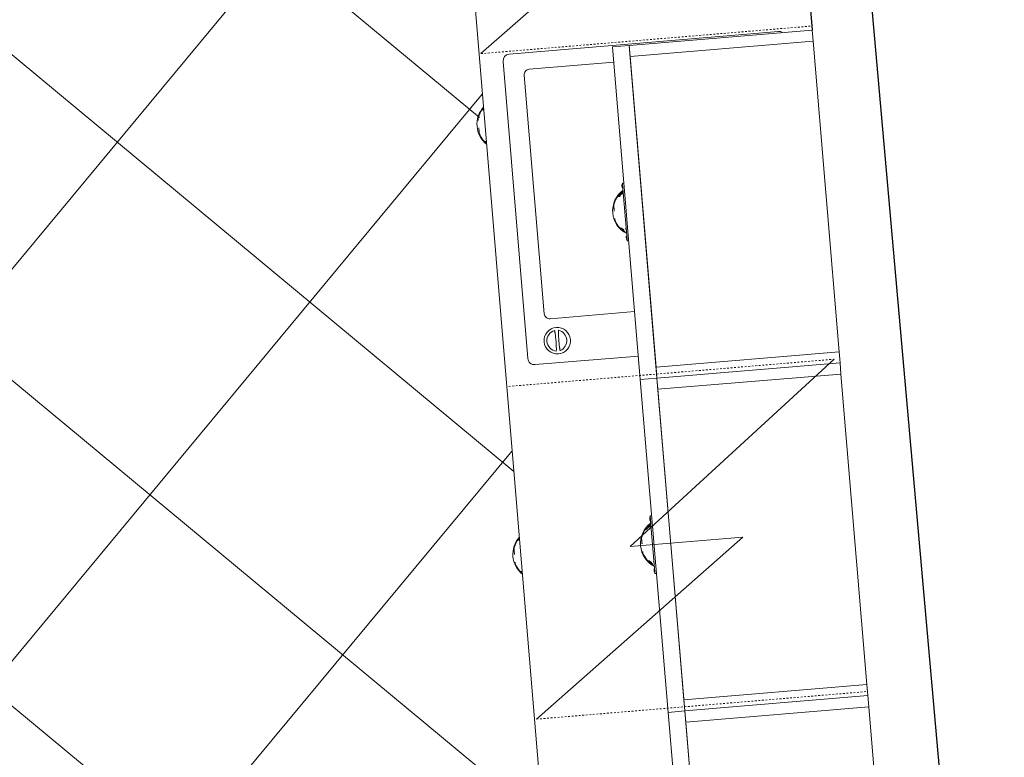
# Model space of a CAD drawing. Header units: millimetres. Extents: x 853417 to 929373, y -433185 to -369260.
# Tile 103 of 228: x 914342 to 916111, y -409932 to -408606. Entities that reach past the tile are written whole.
import ezdxf

# ---------------------------------------------------------------- set-up
doc = ezdxf.new("R2010")
doc.units = ezdxf.units.MM
doc.linetypes.add('Dash', pattern=[6.35, 3.175, -3.175])
for name, color, linetype, lineweight in [('I-FURN-PNLS', 7, 'Continuous', 9), ('I-FURN-PNLS-HDLN', 7, 'Dash', 9), ('KOKO-FLOR-PATT', 7, 'Continuous', 9), ('KOKO-WALL', 7, 'Continuous', 9), ('KOKO_WALL', 7, 'Continuous', 9), ('P-SANR-FIXT', 7, 'Continuous', 9)]:
    doc.layers.add(name, color=color, linetype=linetype, lineweight=lineweight)

# ---------------------------------------------------------------- blocks, each defined once
blk = doc.blocks.new('Ol_olev sisesein 14 - SS-01-2509151-1 korrus_SA_kunstihanke plaan')
at = {"layer": 'KOKO-WALL', "lineweight": 25}
for p, q in [((440086.2, 902619.1), (431880, 902152.4)), ((436831.1, 902326.2), (437439.1, 902357.7))]:
    blk.add_line(p, q, dxfattribs=at)
blk = doc.blocks.new('PRM_kohtu_KÖÖK - PRM_kohtu_KÖÖK-4657073-1 korrus_SA_kunstihanke plaan')
at = {"layer": 'I-FURN-PNLS'}
for p, q in [((27.5, 0), (7.5, 0)), ((7.5, 0), (7.5, -330)), ((587.5, 0), (27.5, 0)), ((27.5, 0), (27.5, -330)), ((27.5, -330), (27.5, 0)), ((587.5, -330), (587.5, 0)), ((607.5, 0), (587.5, 0)), ((587.5, 0), (587.5, -330)), ((627.5, 0), (607.5, 0)), ((607.5, 0), (607.5, -330)), ((607.5, -330), (607.5, 0)), ((1187.5, 0), (627.5, 0)), ((627.5, 0), (627.5, -330)), ((627.5, -330), (627.5, 0)), ((1207.5, 0), (1187.5, 0)), ((1187.5, 0), (1187.5, -330)), ((1187.5, -330), (1187.5, 0)), ((1207.5, -330), (1207.5, 0)), ((1227.5, 0), (1207.5, 0)), ((1207.5, 0), (1207.5, -330)), ((1787.5, 0), (1227.5, 0)), ((1227.5, 0), (1227.5, -330)), ((1227.5, -330), (1227.5, 0)), ((600, -10), (905, -403.4)), ((-295, -200), (0, -596.6)), ((905, -200), (1200, -596.6)), ((905, -403.4), (905, -200)), ((607.5, -330), (7.5, -330)), ((7.5, -330), (7.5, -360)), ((7.5, -330), (27.5, -330)), ((27.5, -330), (587.5, -330)), ((587.5, -330), (607.5, -330)), ((1207.5, -330), (607.5, -330)), ((607.5, -330), (607.5, -360)), ((607.5, -330), (607.5, -360)), ((607.5, -330), (627.5, -330)), ((627.5, -330), (1187.5, -330)), ((1187.5, -330), (1207.5, -330)), ((1807.5, -330), (1207.5, -330)), ((1207.5, -330), (1207.5, -360)), ((1207.5, -330), (1227.5, -330)), ((1207.5, -330), (1207.5, -360)), ((1227.5, -330), (1787.5, -330)), ((7.5, -360), (607.5, -360)), ((253, -360), (253.2, -362.8)), ((265.7, -362.8), (253.2, -362.8)), ((253.2, -362.8), (255.3, -362.8)), ((255.3, -362.8), (354.7, -362.8)), ((255.4, -362.8), (255.4, -363.9)), ((255.9, -363.9), (255.9, -362.8)), ((259.8, -362.8), (255.9, -362.8)), ((259.8, -363.9), (255.9, -363.9)), ((260.6, -362.8), (256.7, -362.8)), ((256.7, -362.8), (256.7, -363.9)), ((256.7, -362.8), (260.6, -362.8)), ((256.7, -363.9), (260.6, -363.9)), ((256.7, -363.9), (260.6, -363.9)), ((259.8, -362.8), (259.8, -363.9)), ((260.6, -363.9), (260.6, -362.8)), ((261, -363.9), (261, -362.8)), ((271.8, -363.5), (271, -363.5)), ((271.8, -363.5), (271, -363.5)), ((271.8, -363.8), (271, -363.8)), ((271.8, -363.8), (271, -363.8)), ((271.8, -364.2), (271, -364.2)), ((271.8, -364.2), (271, -364.2)), ((272.6, -364.5), (271, -364.5)), ((272.6, -364.5), (271, -364.5)), ((272.6, -364.8), (271, -364.8)), ((272.6, -364.8), (271, -364.8)), ((272.6, -365.2), (271, -365.2)), ((272.6, -365.2), (271, -365.2)), ((272.6, -365.5), (271, -365.5)), ((272.6, -365.5), (271, -365.5)), ((273.4, -365.9), (271, -365.9)), ((271, -365.9), (273.4, -365.9)), ((271.3, -363.3), (271.9, -363.3)), ((271.3, -363.3), (271.9, -363.3)), ((271.3, -363.6), (271.9, -363.6)), ((271.3, -363.6), (271.9, -363.6)), ((271.3, -364), (271.9, -364)), ((271.3, -364), (271.9, -364)), ((271.3, -364.3), (271.9, -364.3)), ((271.3, -364.3), (271.9, -364.3)), ((271.3, -364.7), (272.6, -364.7)), ((271.3, -364.7), (272.6, -364.7)), ((271.3, -365), (272.6, -365)), ((271.3, -365), (272.6, -365)), ((271.3, -365.4), (272.6, -365.4)), ((271.3, -365.4), (272.6, -365.4)), ((271.3, -365.7), (273.4, -365.7)), ((271.3, -365.7), (273.4, -365.7)), ((271.3, -365.9), (273, -365.9)), ((273, -365.9), (271.3, -365.9)), ((271.5, -368), (274.7, -368)), ((272.8, -368), (274.7, -368)), ((276.5, -372.7), (276.4, -368.9)), ((333.6, -369.9), (333.5, -372.7)), ((336.6, -363.5), (335, -363.5)), ((336.6, -363.5), (335, -363.5)), ((335.8, -363.8), (335, -363.8)), ((335.8, -363.8), (335, -363.8)), ((335.3, -363.3), (336.6, -363.3)), ((335.3, -363.3), (336.6, -363.3)), ((335.3, -363.6), (335.9, -363.6)), ((335.3, -363.6), (335.9, -363.6)), ((335.9, -368), (338.5, -368)), ((336, -368), (337.2, -368)), ((339, -365.9), (338.8, -365.9)), ((338.8, -365.9), (339, -365.9)), ((356.8, -362.8), (347.9, -362.8)), ((348.9, -362.8), (348.9, -363.9)), ((349.4, -362.8), (349.4, -363.9)), ((353.3, -362.8), (349.4, -362.8)), ((349.4, -362.8), (353.3, -362.8)), ((349.4, -363.9), (353.3, -363.9)), ((349.4, -363.9), (353.3, -363.9)), ((350.2, -363.9), (350.2, -362.8)), ((354.1, -362.8), (350.2, -362.8)), ((354.1, -363.9), (350.2, -363.9)), ((353.3, -363.9), (353.3, -362.8)), ((354.1, -362.8), (354.1, -363.9)), ((354.5, -363.9), (354.5, -362.8)), ((354.7, -362.8), (356.8, -362.8)), ((356.8, -362.8), (357, -360)), ((607.5, -360), (1207.5, -360)), ((853, -360), (853.2, -362.8)), ((865.7, -362.8), (853.2, -362.8)), ((853.2, -362.8), (855.3, -362.8)), ((855.3, -362.8), (954.7, -362.8)), ((855.4, -362.8), (855.4, -363.9)), ((855.9, -363.9), (855.9, -362.8)), ((859.8, -362.8), (855.9, -362.8)), ((859.8, -363.9), (855.9, -363.9)), ((860.6, -362.8), (856.7, -362.8)), ((856.7, -362.8), (856.7, -363.9)), ((856.7, -362.8), (860.6, -362.8)), ((856.7, -363.9), (860.6, -363.9)), ((856.7, -363.9), (860.6, -363.9)), ((859.8, -362.8), (859.8, -363.9)), ((860.6, -363.9), (860.6, -362.8)), ((861, -363.9), (861, -362.8)), ((871.8, -363.5), (871, -363.5)), ((871.8, -363.5), (871, -363.5)), ((871.8, -363.8), (871, -363.8)), ((871.8, -363.8), (871, -363.8)), ((871.8, -364.2), (871, -364.2)), ((871.8, -364.2), (871, -364.2)), ((872.6, -364.5), (871, -364.5)), ((872.6, -364.5), (871, -364.5)), ((872.6, -364.8), (871, -364.8)), ((872.6, -364.8), (871, -364.8)), ((872.6, -365.2), (871, -365.2)), ((872.6, -365.2), (871, -365.2)), ((872.6, -365.5), (871, -365.5)), ((872.6, -365.5), (871, -365.5)), ((873.4, -365.9), (871, -365.9)), ((871, -365.9), (873.4, -365.9)), ((871.3, -363.3), (871.9, -363.3)), ((871.3, -363.3), (871.9, -363.3)), ((871.3, -363.6), (871.9, -363.6)), ((871.3, -363.6), (871.9, -363.6)), ((871.3, -364), (871.9, -364)), ((871.3, -364), (871.9, -364)), ((871.3, -364.3), (871.9, -364.3)), ((871.3, -364.3), (871.9, -364.3)), ((871.3, -364.7), (872.6, -364.7)), ((871.3, -364.7), (872.6, -364.7)), ((871.3, -365), (872.6, -365)), ((871.3, -365), (872.6, -365)), ((871.3, -365.4), (872.6, -365.4)), ((871.3, -365.4), (872.6, -365.4)), ((871.3, -365.7), (873.4, -365.7)), ((871.3, -365.7), (873.4, -365.7)), ((871.3, -365.9), (873, -365.9)), ((873, -365.9), (871.3, -365.9)), ((871.5, -368), (874.7, -368)), ((872.8, -368), (874.7, -368)), ((876.5, -372.7), (876.5, -370)), ((933.6, -369.9), (933.5, -372.7)), ((936.6, -363.5), (935, -363.5)), ((936.6, -363.5), (935, -363.5)), ((935.8, -363.8), (935, -363.8)), ((935.8, -363.8), (935, -363.8)), ((935.3, -363.3), (936.6, -363.3)), ((935.3, -363.3), (936.6, -363.3)), ((935.3, -363.6), (935.9, -363.6)), ((935.3, -363.6), (935.9, -363.6)), ((935.9, -368), (938.5, -368)), ((936, -368), (937.2, -368)), ((939, -365.9), (938.8, -365.9)), ((938.8, -365.9), (939, -365.9)), ((956.8, -362.8), (947.9, -362.8)), ((948.9, -362.8), (948.9, -363.9)), ((949.4, -362.8), (949.4, -363.9)), ((953.3, -362.8), (949.4, -362.8)), ((949.4, -362.8), (953.3, -362.8)), ((949.4, -363.9), (953.3, -363.9)), ((949.4, -363.9), (953.3, -363.9)), ((950.2, -363.9), (950.2, -362.8)), ((954.1, -362.8), (950.2, -362.8)), ((954.1, -363.9), (950.2, -363.9)), ((953.3, -363.9), (953.3, -362.8)), ((954.1, -362.8), (954.1, -363.9)), ((954.5, -363.9), (954.5, -362.8)), ((954.7, -362.8), (956.8, -362.8)), ((956.8, -362.8), (957, -360)), ((1207.5, -360), (1807.5, -360)), ((-595, -600), (2654.5, -600)), ((101, -602.7), (100.9, -600)), ((158.1, -600), (158, -602.7)), ((876.5, -602.7), (876.4, -600)), ((933.6, -600), (933.5, -602.7))]:
    blk.add_line(p, q, dxfattribs=at)
for centre, start, end in [((305, -338.8), 211.3853, 328.6169), ((905, -338.8), 211.3853, 328.6169), ((129.5, -568.8), 223.1845, 316.8415), ((905, -568.8), 223.1585, 316.8155)]:
    blk.add_arc(centre, 45.7, start, end, dxfattribs=at)
for points, knots in [([(291.7, -381.5), (287.2, -380.1), (280.9, -377.1), (273.6, -371.2), (269.5, -366.8), (267.5, -363.8), (266.8, -362.7)], [-1, -1, -1, -1, -0.6, -0.4, -0.2, -0.0890529, -0.0890529, -0.0890529, -0.0890529]), ([(276.3, -371.9), (276.1, -371.6), (275.9, -371.2), (275.6, -370.6), (275.4, -370.4), (275.2, -370.1), (275, -369.8), (274.8, -369.5), (274.7, -369.2), (274.5, -368.9), (274.3, -368.6), (274.1, -368.3), (273.9, -368.1), (273.7, -367.8), (273.5, -367.5), (273.2, -367.2), (273, -366.9), (272.9, -366.6), (272.7, -366.4), (272.6, -366.3), (272.5, -366.1), (272.4, -366), (272.2, -365.7), (272, -365.5), (271.8, -365.3), (271.7, -365.2), (271.6, -365.1), (271.4, -364.9), (271.2, -364.7), (271, -364.5), (270.9, -364.4), (270.8, -364.3), (270.7, -364.3), (270.5, -364.2), (270.3, -364.2), (270.1, -364.2), (270, -364.3), (269.9, -364.4), (269.8, -364.7), (269.7, -364.9), (269.7, -365.1)], [-1, -1, -1, -1, -0.888889, -0.861111, -0.833333, -0.805556, -0.777778, -0.75, -0.722222, -0.694444, -0.666667, -0.638889, -0.611111, -0.583333, -0.555556, -0.527778, -0.5, -0.472222, -0.458333, -0.444444, -0.430556, -0.416667, -0.388889, -0.361111, -0.347222, -0.333333, -0.319444, -0.305556, -0.277778, -0.25, -0.236111, -0.222222, -0.208333, -0.194444, -0.166667, -0.138889, -0.111111, -0.083333, -0.055556, 0, 0, 0, 0]), ([(276.5, -372.7), (276.5, -372.8), (276.5, -372.9), (276.4, -372.9), (276.3, -372.9), (276.2, -372.9), (276.2, -372.8), (276, -372.8), (275.9, -372.7), (275.7, -372.6), (275.5, -372.5), (275.4, -372.4), (275.2, -372.3), (275.1, -372.2), (274.8, -372), (274.6, -371.8), (274.4, -371.6), (274.3, -371.5), (274.1, -371.4), (273.9, -371.2), (273.7, -371), (273.4, -370.8), (273.2, -370.5), (272.9, -370.2), (272.6, -369.9), (272.4, -369.7), (272.1, -369.4), (271.8, -369.1), (271.5, -368.7), (271.1, -368.3), (270.7, -367.7), (270.4, -367.2), (270.1, -366.6), (269.8, -365.9), (269.7, -365.4), (269.7, -365.1)], [0, 0, 0, 0, 0.055556, 0.083333, 0.097222, 0.111111, 0.125, 0.138889, 0.166667, 0.194444, 0.208333, 0.222222, 0.236111, 0.25, 0.277778, 0.305556, 0.319444, 0.333333, 0.347222, 0.361111, 0.388889, 0.416667, 0.444444, 0.472222, 0.5, 0.527778, 0.555556, 0.583333, 0.611111, 0.666667, 0.722222, 0.777778, 0.833333, 0.888889, 1, 1, 1, 1]), ([(272.8, -368), (272.7, -367.9), (272.6, -367.8), (272.5, -367.7), (272.3, -367.5), (272.2, -367.4), (272, -367.3), (271.9, -367.2), (271.8, -367.1), (271.6, -367), (271.5, -367), (271.4, -367), (271.3, -367.1), (271.3, -367.2), (271.3, -367.2), (271.3, -367.3)], [0, 0, 0, 0, 0.083333, 0.166667, 0.25, 0.3125, 0.375, 0.458333, 0.520833, 0.583333, 0.666667, 0.75, 0.833333, 0.916667, 1, 1, 1, 1]), ([(271.5, -368), (271.7, -368.1), (271.9, -368.3), (272.2, -368.5), (272.3, -368.6), (272.4, -368.7)], [0, 0, 0, 0, 0.5, 0.75, 1, 1, 1, 1]), ([(272.4, -368.7), (272.4, -368.6), (272.5, -368.6), (272.7, -368.5), (272.9, -368.3), (272.9, -368.1), (272.8, -368), (272.8, -368)], [0, 0, 0, 0, 0.25, 0.5, 0.75, 0.875, 1, 1, 1, 1]), ([(343, -362.9), (342.1, -364.4), (339.4, -368.2), (333.8, -373.6), (326.5, -378.4), (321.1, -380.6), (318.3, -381.5)], [-0.9033186, -0.9033186, -0.9033186, -0.9033186, -0.75, -0.5, -0.25, 0, 0, 0, 0]), ([(340, -366.4), (339.9, -366.7), (339.6, -367.3), (339.1, -368), (338.8, -368.4), (338.5, -368.7), (338.1, -369.2), (337.5, -369.8), (337.1, -370.3), (336.7, -370.6), (336.6, -370.8), (336.4, -370.9), (336.3, -371), (336.1, -371.2), (335.8, -371.5), (335.4, -371.9), (335, -372.2), (334.7, -372.4), (334.5, -372.5), (334.4, -372.5), (334.3, -372.6), (334.2, -372.6), (334, -372.7), (333.7, -372.8), (333.5, -372.8), (333.5, -372.7), (333.5, -372.7)], [0, 0, 0, 0, 0.125, 0.1875, 0.21875, 0.25, 0.3125, 0.375, 0.4375, 0.46875, 0.484375, 0.5, 0.515625, 0.53125, 0.5625, 0.625, 0.6875, 0.71875, 0.734375, 0.75, 0.765625, 0.78125, 0.8125, 0.875, 0.9375, 1, 1, 1, 1]), ([(336.9, -366.9), (336.9, -367), (336.8, -367.1), (336.6, -367.4), (336.3, -367.7), (336.1, -368.1), (335.7, -368.7), (335.3, -369.3), (335, -369.8), (334.8, -370), (334.7, -370.2), (334.6, -370.4), (334.4, -370.6), (334.1, -371), (333.8, -371.5), (333.5, -372.1), (333.5, -372.5), (333.5, -372.7)], [-0.5, -0.5, -0.5, -0.5, -0.484375, -0.46875, -0.4375, -0.40625, -0.375, -0.3125, -0.28125, -0.265625, -0.25, -0.234375, -0.21875, -0.1875, -0.125, -0.0625, 0, 0, 0, 0]), ([(338.7, -367.3), (338.7, -367.2), (338.7, -367.1), (338.6, -367.1), (338.6, -367), (338.5, -367), (338.4, -367), (338.3, -367.1), (338.2, -367.1), (338.1, -367.2), (338, -367.2), (337.9, -367.3), (337.8, -367.5), (337.6, -367.6), (337.5, -367.7), (337.3, -367.9), (337.2, -368)], [0, 0, 0, 0, 0.125, 0.1875, 0.25, 0.3125, 0.375, 0.4375, 0.5, 0.5625, 0.625, 0.6875, 0.75, 0.8125, 0.875, 1, 1, 1, 1]), ([(337.2, -368), (337.2, -368), (337.2, -368.1), (337.3, -368.2), (337.3, -368.3), (337.3, -368.4), (337.3, -368.5), (337.3, -368.5), (337.3, -368.6), (337.4, -368.7), (337.5, -368.7), (337.6, -368.7)], [0, 0, 0, 0, 0.125, 0.21875, 0.3125, 0.40625, 0.492188, 0.59375, 0.6875, 0.8125, 1, 1, 1, 1]), ([(337.6, -368.7), (337.7, -368.6), (337.8, -368.5), (338.1, -368.3), (338.3, -368.1), (338.5, -368)], [0, 0, 0, 0, 0.25, 0.5, 1, 1, 1, 1]), ([(891.7, -381.5), (887.2, -380.1), (880.9, -377.1), (873.6, -371.2), (869.5, -366.8), (867.5, -363.8), (866.8, -362.7)], [-1, -1, -1, -1, -0.6, -0.4, -0.2, -0.0890529, -0.0890529, -0.0890529, -0.0890529]), ([(876.3, -371.9), (876.1, -371.6), (875.9, -371.2), (875.6, -370.6), (875.4, -370.4), (875.2, -370.1), (875, -369.8), (874.8, -369.5), (874.7, -369.2), (874.5, -368.9), (874.3, -368.6), (874.1, -368.3), (873.9, -368.1), (873.7, -367.8), (873.5, -367.5), (873.2, -367.2), (873, -366.9), (872.9, -366.6), (872.7, -366.4), (872.6, -366.3), (872.5, -366.1), (872.4, -366), (872.2, -365.7), (872, -365.5), (871.8, -365.3), (871.7, -365.2), (871.6, -365.1), (871.4, -364.9), (871.2, -364.7), (871, -364.5), (870.9, -364.4), (870.8, -364.3), (870.7, -364.3), (870.5, -364.2), (870.3, -364.2), (870.1, -364.2), (870, -364.3), (869.9, -364.4), (869.8, -364.7), (869.7, -364.9), (869.7, -365.1)], [-1, -1, -1, -1, -0.888889, -0.861111, -0.833333, -0.805556, -0.777778, -0.75, -0.722222, -0.694444, -0.666667, -0.638889, -0.611111, -0.583333, -0.555556, -0.527778, -0.5, -0.472222, -0.458333, -0.444444, -0.430556, -0.416667, -0.388889, -0.361111, -0.347222, -0.333333, -0.319444, -0.305556, -0.277778, -0.25, -0.236111, -0.222222, -0.208333, -0.194444, -0.166667, -0.138889, -0.111111, -0.083333, -0.055556, 0, 0, 0, 0]), ([(876.5, -372.7), (876.5, -372.8), (876.5, -372.9), (876.4, -372.9), (876.3, -372.9), (876.2, -372.9), (876.2, -372.8), (876, -372.8), (875.9, -372.7), (875.7, -372.6), (875.5, -372.5), (875.4, -372.4), (875.2, -372.3), (875.1, -372.2), (874.8, -372), (874.6, -371.8), (874.4, -371.6), (874.3, -371.5), (874.1, -371.4), (873.9, -371.2), (873.7, -371), (873.4, -370.8), (873.2, -370.5), (872.9, -370.2), (872.6, -369.9), (872.4, -369.7), (872.1, -369.4), (871.8, -369.1), (871.5, -368.7), (871.1, -368.3), (870.7, -367.7), (870.4, -367.2), (870.1, -366.6), (869.8, -365.9), (869.7, -365.4), (869.7, -365.1)], [0, 0, 0, 0, 0.055556, 0.083333, 0.097222, 0.111111, 0.125, 0.138889, 0.166667, 0.194444, 0.208333, 0.222222, 0.236111, 0.25, 0.277778, 0.305556, 0.319444, 0.333333, 0.347222, 0.361111, 0.388889, 0.416667, 0.444444, 0.472222, 0.5, 0.527778, 0.555556, 0.583333, 0.611111, 0.666667, 0.722222, 0.777778, 0.833333, 0.888889, 1, 1, 1, 1]), ([(872.8, -368), (872.7, -367.9), (872.6, -367.8), (872.5, -367.7), (872.3, -367.5), (872.2, -367.4), (872, -367.3), (871.9, -367.2), (871.8, -367.1), (871.6, -367), (871.5, -367), (871.4, -367), (871.3, -367.1), (871.3, -367.2), (871.3, -367.2), (871.3, -367.3)], [0, 0, 0, 0, 0.083333, 0.166667, 0.25, 0.3125, 0.375, 0.458333, 0.520833, 0.583333, 0.666667, 0.75, 0.833333, 0.916667, 1, 1, 1, 1]), ([(871.5, -368), (871.7, -368.1), (871.9, -368.3), (872.2, -368.5), (872.3, -368.6), (872.4, -368.7)], [0, 0, 0, 0, 0.5, 0.75, 1, 1, 1, 1]), ([(872.4, -368.7), (872.4, -368.6), (872.5, -368.6), (872.7, -368.5), (872.9, -368.3), (872.9, -368.1), (872.8, -368), (872.8, -368)], [0, 0, 0, 0, 0.25, 0.5, 0.75, 0.875, 1, 1, 1, 1]), ([(943, -362.9), (942.1, -364.4), (939.4, -368.2), (933.8, -373.6), (926.5, -378.4), (921.1, -380.6), (918.3, -381.5)], [-0.9033186, -0.9033186, -0.9033186, -0.9033186, -0.75, -0.5, -0.25, 0, 0, 0, 0]), ([(940, -366.4), (939.9, -366.7), (939.6, -367.3), (939.1, -368), (938.8, -368.4), (938.5, -368.7), (938.1, -369.2), (937.5, -369.8), (937.1, -370.3), (936.7, -370.6), (936.6, -370.8), (936.4, -370.9), (936.3, -371), (936.1, -371.2), (935.8, -371.5), (935.4, -371.9), (935, -372.2), (934.7, -372.4), (934.5, -372.5), (934.4, -372.5), (934.3, -372.6), (934.2, -372.6), (934, -372.7), (933.7, -372.8), (933.5, -372.8), (933.5, -372.7), (933.5, -372.7)], [0, 0, 0, 0, 0.125, 0.1875, 0.21875, 0.25, 0.3125, 0.375, 0.4375, 0.46875, 0.484375, 0.5, 0.515625, 0.53125, 0.5625, 0.625, 0.6875, 0.71875, 0.734375, 0.75, 0.765625, 0.78125, 0.8125, 0.875, 0.9375, 1, 1, 1, 1]), ([(936.9, -366.9), (936.9, -367), (936.8, -367.1), (936.6, -367.4), (936.3, -367.7), (936.1, -368.1), (935.7, -368.7), (935.3, -369.3), (935, -369.8), (934.8, -370), (934.7, -370.2), (934.6, -370.4), (934.4, -370.6), (934.1, -371), (933.8, -371.5), (933.5, -372.1), (933.5, -372.5), (933.5, -372.7)], [-0.5, -0.5, -0.5, -0.5, -0.484375, -0.46875, -0.4375, -0.40625, -0.375, -0.3125, -0.28125, -0.265625, -0.25, -0.234375, -0.21875, -0.1875, -0.125, -0.0625, 0, 0, 0, 0]), ([(938.7, -367.3), (938.7, -367.2), (938.7, -367.1), (938.6, -367.1), (938.6, -367), (938.5, -367), (938.4, -367), (938.3, -367.1), (938.2, -367.1), (938.1, -367.2), (938, -367.2), (937.9, -367.3), (937.8, -367.5), (937.6, -367.6), (937.5, -367.7), (937.3, -367.9), (937.2, -368)], [0, 0, 0, 0, 0.125, 0.1875, 0.25, 0.3125, 0.375, 0.4375, 0.5, 0.5625, 0.625, 0.6875, 0.75, 0.8125, 0.875, 1, 1, 1, 1]), ([(937.2, -368), (937.2, -368), (937.2, -368.1), (937.3, -368.2), (937.3, -368.3), (937.3, -368.4), (937.3, -368.5), (937.3, -368.5), (937.3, -368.6), (937.4, -368.7), (937.5, -368.7), (937.6, -368.7)], [0, 0, 0, 0, 0.125, 0.21875, 0.3125, 0.40625, 0.492188, 0.59375, 0.6875, 0.8125, 1, 1, 1, 1]), ([(937.6, -368.7), (937.7, -368.6), (937.8, -368.5), (938.1, -368.3), (938.3, -368.1), (938.5, -368)], [0, 0, 0, 0, 0.25, 0.5, 1, 1, 1, 1]), ([(291.7, -381.5), (292, -381.5), (292.5, -381.5), (293.4, -381.5), (294, -381.5), (294.4, -381.5), (294.9, -381.5), (295.7, -381.5), (296.7, -381.5), (297.8, -381.5), (298.7, -381.5), (299.6, -381.5), (300.7, -381.5), (301.6, -381.5), (302.1, -381.5)], [0, 0, 0, 0, 0.0833333, 0.125, 0.1458333, 0.1666667, 0.1875, 0.2083333, 0.25, 0.2916667, 0.3125, 0.3333333, 0.375, 0.4166667, 0.4166667, 0.4166667, 0.4166667]), ([(315.5, -381.5), (315.7, -381.5), (316, -381.5), (316.6, -381.5), (317.5, -381.5), (318, -381.5), (318.3, -381.5)], [0.8333333, 0.8333333, 0.8333333, 0.8333333, 0.8541667, 0.875, 0.9166667, 1, 1, 1, 1]), ([(891.7, -381.5), (892, -381.5), (892.5, -381.5), (893.4, -381.5), (894, -381.5), (894.4, -381.5), (894.9, -381.5), (895.7, -381.5), (896.7, -381.5), (897.8, -381.5), (898.7, -381.5), (899.6, -381.5), (900.7, -381.5), (901.6, -381.5), (902.1, -381.5)], [0, 0, 0, 0, 0.0833333, 0.125, 0.1458333, 0.1666667, 0.1875, 0.2083333, 0.25, 0.2916667, 0.3125, 0.3333333, 0.375, 0.4166667, 0.4166667, 0.4166667, 0.4166667]), ([(915.5, -381.5), (915.7, -381.5), (916, -381.5), (916.6, -381.5), (917.5, -381.5), (918, -381.5), (918.3, -381.5)], [0.8333333, 0.8333333, 0.8333333, 0.8333333, 0.8541667, 0.875, 0.9166667, 1, 1, 1, 1]), ([(116.2, -611.5), (113.4, -610.6), (108, -608.4), (101.8, -604.3), (98.4, -601.3), (97.2, -600.1)], [-1, -1, -1, -1, -0.75, -0.5, -0.3626045, -0.3626045, -0.3626045, -0.3626045]), ([(101, -602.7), (101, -602.7), (101, -602.8), (100.8, -602.8), (100.5, -602.7), (100.3, -602.6), (100.2, -602.6), (100.1, -602.5), (100, -602.5), (99.8, -602.4), (99.5, -602.2), (99.1, -601.9), (98.7, -601.5), (98.4, -601.2), (98.2, -601), (98.1, -600.9), (98.1, -600.9)], [0, 0, 0, 0, 0.0625, 0.125, 0.1875, 0.21875, 0.234375, 0.25, 0.265625, 0.28125, 0.3125, 0.375, 0.4375, 0.46875, 0.484375, 0.5, 0.5, 0.5, 0.5]), ([(101, -602.7), (101, -602.5), (101, -602.1), (100.7, -601.5), (100.4, -601), (100.1, -600.6), (99.9, -600.4), (99.8, -600.3), (99.8, -600.2)], [-1, -1, -1, -1, -0.9375, -0.875, -0.8125, -0.78125, -0.765625, -0.75, -0.75, -0.75, -0.75]), ([(160.8, -601.1), (159.1, -602.7), (153.6, -607.1), (147.3, -610.1), (142.8, -611.5)], [-0.6, -0.6, -0.6, -0.6, -0.4, 0, 0, 0, 0]), ([(161.3, -600.5), (161.2, -600.6), (161.1, -600.8), (160.8, -601), (160.6, -601.2), (160.4, -601.4), (160.2, -601.5), (160.1, -601.6), (159.9, -601.8), (159.7, -602), (159.4, -602.2), (159.3, -602.3), (159.1, -602.4), (159, -602.5), (158.8, -602.6), (158.6, -602.7), (158.5, -602.8), (158.3, -602.8), (158.3, -602.9), (158.2, -602.9), (158.1, -602.9), (158, -602.9), (158, -602.8), (158, -602.7)], [0.5555556, 0.5555556, 0.5555556, 0.5555556, 0.5833333, 0.6111111, 0.6388889, 0.6527778, 0.6666667, 0.6805556, 0.6944444, 0.7222222, 0.75, 0.7638889, 0.7777778, 0.7916667, 0.8055556, 0.8333333, 0.8611111, 0.875, 0.8888889, 0.9027778, 0.9166667, 0.9444444, 1, 1, 1, 1]), ([(159.5, -599.8), (159.4, -599.9), (159.3, -600.1), (159.1, -600.4), (158.9, -600.6), (158.6, -601.2), (158.4, -601.6), (158.2, -601.9)], [-0.2222222, -0.2222222, -0.2222222, -0.2222222, -0.1944444, -0.1666667, -0.1388889, -0.1111111, 0, 0, 0, 0]), ([(876.5, -602.7), (876.5, -602.8), (876.5, -602.9), (876.4, -602.9), (876.3, -602.9), (876.2, -602.9), (876.2, -602.8), (876, -602.8), (875.9, -602.7), (875.7, -602.6), (875.5, -602.5), (875.4, -602.4), (875.2, -602.3), (875.1, -602.2), (874.8, -602), (874.6, -601.8), (874.4, -601.6), (874.3, -601.5), (874.1, -601.4), (873.9, -601.2), (873.7, -601), (873.4, -600.8), (873.3, -600.6), (873.2, -600.5)], [0, 0, 0, 0, 0.0555556, 0.0833333, 0.0972222, 0.1111111, 0.125, 0.1388889, 0.1666667, 0.1944444, 0.2083333, 0.2222222, 0.2361111, 0.25, 0.2777778, 0.3055556, 0.3194444, 0.3333333, 0.3472222, 0.3611111, 0.3888889, 0.4166667, 0.4444444, 0.4444444, 0.4444444, 0.4444444]), ([(891.7, -611.5), (887.2, -610.1), (880.9, -607.1), (875.4, -602.7), (873.7, -601.1)], [-1, -1, -1, -1, -0.6, -0.4, -0.4, -0.4, -0.4]), ([(876.3, -601.9), (876.1, -601.6), (875.9, -601.2), (875.6, -600.6), (875.4, -600.4), (875.2, -600.1), (875.1, -599.9), (875, -599.8)], [-1, -1, -1, -1, -0.8888889, -0.8611111, -0.8333333, -0.8055556, -0.7777778, -0.7777778, -0.7777778, -0.7777778]), ([(937.3, -600.1), (936.1, -601.3), (932.7, -604.3), (926.5, -608.4), (921.1, -610.6), (918.3, -611.5)], [-0.6373955, -0.6373955, -0.6373955, -0.6373955, -0.5, -0.25, 0, 0, 0, 0]), ([(934.7, -600.2), (934.7, -600.3), (934.6, -600.4), (934.4, -600.6), (934.1, -601), (933.8, -601.5), (933.5, -602.1), (933.5, -602.5), (933.5, -602.7)], [-0.25, -0.25, -0.25, -0.25, -0.234375, -0.21875, -0.1875, -0.125, -0.0625, 0, 0, 0, 0]), ([(936.4, -600.9), (936.4, -600.9), (936.3, -601), (936.1, -601.2), (935.8, -601.5), (935.4, -601.9), (935, -602.2), (934.7, -602.4), (934.5, -602.5), (934.4, -602.5), (934.3, -602.6), (934.2, -602.6), (934, -602.7), (933.7, -602.8), (933.5, -602.8), (933.5, -602.7), (933.5, -602.7)], [0.5, 0.5, 0.5, 0.5, 0.515625, 0.53125, 0.5625, 0.625, 0.6875, 0.71875, 0.734375, 0.75, 0.765625, 0.78125, 0.8125, 0.875, 0.9375, 1, 1, 1, 1]), ([(116.2, -611.5), (116.5, -611.5), (117, -611.5), (117.9, -611.5), (118.5, -611.5), (118.8, -611.5), (119, -611.5)], [0, 0, 0, 0, 0.0833333, 0.125, 0.1458333, 0.1666667, 0.1666667, 0.1666667, 0.1666667]), ([(132.4, -611.5), (132.9, -611.5), (133.8, -611.5), (134.9, -611.5), (135.8, -611.5), (136.7, -611.5), (137.8, -611.5), (138.8, -611.5), (139.6, -611.5), (140.1, -611.5), (140.5, -611.5), (141.1, -611.5), (142, -611.5), (142.5, -611.5), (142.8, -611.5)], [0.5833333, 0.5833333, 0.5833333, 0.5833333, 0.625, 0.6666667, 0.6875, 0.7083333, 0.75, 0.7916667, 0.8125, 0.8333333, 0.8541667, 0.875, 0.9166667, 1, 1, 1, 1]), ([(891.7, -611.5), (892, -611.5), (892.5, -611.5), (893.4, -611.5), (894, -611.5), (894.4, -611.5), (894.9, -611.5), (895.7, -611.5), (896.7, -611.5), (897.8, -611.5), (898.7, -611.5), (899.6, -611.5), (900.7, -611.5), (901.6, -611.5), (902.1, -611.5)], [0, 0, 0, 0, 0.0833333, 0.125, 0.1458333, 0.1666667, 0.1875, 0.2083333, 0.25, 0.2916667, 0.3125, 0.3333333, 0.375, 0.4166667, 0.4166667, 0.4166667, 0.4166667]), ([(915.5, -611.5), (915.7, -611.5), (916, -611.5), (916.6, -611.5), (917.5, -611.5), (918, -611.5), (918.3, -611.5)], [0.8333333, 0.8333333, 0.8333333, 0.8333333, 0.8541667, 0.875, 0.9166667, 1, 1, 1, 1])]:
    blk.add_open_spline(points, degree=3, knots=knots, dxfattribs=at)
for points in [[(271.3, -367.3), (271.3, -367.4), (271.3, -367.6), (271.5, -367.9), (271.5, -368)], [(338.5, -368), (338.5, -367.9), (338.6, -367.7), (338.7, -367.5), (338.7, -367.4), (338.7, -367.3)], [(340.3, -365.1), (340.3, -365.3), (340.2, -365.7), (340.1, -366.1), (340, -366.4)], [(871.3, -367.3), (871.3, -367.4), (871.3, -367.6), (871.5, -367.9), (871.5, -368)], [(938.5, -368), (938.5, -367.9), (938.6, -367.7), (938.7, -367.5), (938.7, -367.4), (938.7, -367.3)], [(940.3, -365.1), (940.3, -365.3), (940.2, -365.7), (940.1, -366.1), (940, -366.4)], [(276.5, -372.7), (276.5, -372.6), (276.5, -372.4), (276.4, -372.1), (276.3, -371.9)], [(876.5, -372.7), (876.5, -372.6), (876.5, -372.4), (876.4, -372.1), (876.3, -371.9)], [(158.2, -601.9), (158.1, -602.1), (158, -602.4), (158, -602.6), (158, -602.7)], [(876.5, -602.7), (876.5, -602.6), (876.5, -602.4), (876.4, -602.1), (876.3, -601.9)]]:
    blk.add_open_spline(points, degree=3, dxfattribs=at)
at = {"layer": 'I-FURN-PNLS-HDLN'}
for p, q in [((0, -596.6), (0, 0)), ((600, -596.6), (600, -10)), ((1200, -596.6), (1200, 0))]:
    blk.add_line(p, q, dxfattribs=at)
at = {"layer": 'P-SANR-FIXT'}
for p, q in [((5, -60.3), (5, -546)), ((35, -512.4), (35, -360)), ((485, -360), (485, -512.3)), ((565, -546), (565, -360)), ((475.1, -522.2), (44.8, -522.2)), ((17.1, -558.2), (552.8, -558.2))]:
    blk.add_line(p, q, dxfattribs=at)
for centre, radius, start, end in [((17.1, -60.3), 12.1, 150, 180), ((525.4, -502.9), 23.8, 360, 180), ((525.3, -505.3), 19.5, 19.2253, 160.9214), ((44.8, -512.4), 9.78, 180, 273.5377), ((475.1, -512.3), 9.89, 270, 360), ((525.4, -502.9), 23.8, 180, 360), ((525.3, -502.6), 18.9, 191.6225, 348.2844), ((17.1, -546), 12.1, 180, 270), ((552.8, -546), 12.2, 270, 0)]:
    blk.add_arc(centre, radius, start, end, dxfattribs=at)
for points in [[(543.8, -498.9), (543.8, -498.9), (543.7, -499), (543.3, -499.2), (542.6, -499.3), (541.5, -499.5), (540.1, -499.6), (537.8, -499.8), (533, -500), (524.4, -500.1), (514.7, -499.9), (508.3, -499.5), (506.8, -499.1), (506.8, -498.9)], [(506.8, -506.4), (506.8, -506.3), (506.9, -506.2), (507.5, -506.1), (508.3, -505.9), (509.5, -505.8), (511, -505.6), (513.3, -505.5), (518.2, -505.3), (526.9, -505.2), (536.4, -505.4), (542.5, -505.9), (543.8, -506.2), (543.8, -506.4)]]:
    blk.add_open_spline(points, degree=3, knots=[0, 0, 0, 0, 0.043478, 0.086957, 0.130435, 0.173913, 0.217391, 0.26087, 0.347826, 0.521739, 0.695652, 0.847826, 1, 1, 1, 1], dxfattribs=at)

msp = doc.modelspace()

# ---------------------------------------------------------------- hatches: boundary and pattern name
at = {"layer": 'KOKO-FLOR-PATT', "true_color": 0x800000}
h = msp.add_hatch(dxfattribs=at)
h.set_pattern_fill('FP_70', color=16, style=0, pattern_type=2)
h.set_pattern_definition([(230.321, (913021.4, -409925.1), (346.335, -287.32), []), (320.321, (913021.4, -409925.1), (287.32, 346.335), [])])
h.paths.add_polyline_path([(910335.6, -411820.4), (915667.1, -411289.8), (915388.6, -411313), (915377.9, -411211.7), (915372.4, -411207), (915368.8, -411199.4), (915366.3, -411175.6), (915371.3, -411163.8), (915374.5, -411158.5), (915375.4, -411154.4), (915330.9, -410622), (915324.1, -410612.9), (915315.1, -410588), (915317.2, -410581.4), (915319.5, -410579.6), (915319.5, -410573.2), (915326, -410563), (915279.1, -410019.6), (915272.7, -410014.1), (915269.2, -410006.5), (915266.7, -409982.8), (915271.6, -409970.9), (915275.6, -409964.6), (915275.7, -409961.6), (915244.5, -409597.2), (915238.5, -409588.9), (915229.5, -409564.1), (915231.7, -409557.5), (915234, -409555.7), (915234, -409549.3), (915240.4, -409539), (915179.3, -408823.9), (915172.8, -408818.3), (915169.3, -408810.7), (915166.8, -408787), (915171.7, -408775.1), (915174.9, -408769.8), (915175.8, -408765.8), (915159.2, -408580.5), (915153.6, -408572.5), (915144.6, -408547.6), (915146.8, -408541), (915149.1, -408539.2), (915149.1, -408532.8), (915155.5, -408522.6), (915118.1, -408074.8), (915716, -408024.9), (915715.5, -408018.5), (910021.7, -408548.8), (910308.6, -411539.2)], flags=0)
h.paths.add_polyline_path([(912396.5, -411190.5), (912339.2, -411186.6), (912243.6, -411172.9), (912235.3, -411170), (912229.2, -411164.6), (912224.4, -411155.4), (912211, -411044.6), (912154.1, -410898.1), (912159.4, -410889.2), (912211, -410874.9), (912220.2, -410874), (912201, -410702.2), (912207.5, -410694.3), (912214.5, -410692.2), (912225.5, -410693.9), (912230.8, -410700.4), (912276.3, -410703.3), (912297.8, -410703.3), (912538.2, -410676.7), (912582.3, -410664.7), (912586.1, -410657.2), (912596.6, -410653.3), (912607.5, -410655.1), (912613.1, -410664.7), (912618.2, -410716.9), (912627.6, -410832.5), (912651.7, -410831.2), (912690.2, -410835.2), (912697.8, -410843.5), (912698.3, -410848.1), (912671, -410997.8), (912677.9, -411077.9), (912675.5, -411085.1), (912676.9, -411117.2), (912671, -411123.9), (912651.4, -411133.8), (912594.9, -411155.6), (912544.3, -411171.7), (912487.1, -411184.5), (912426.7, -411190.4)], flags=0)
h.paths.add_polyline_path([(912994.1, -411136.9), (912936.8, -411133), (912841.3, -411119.3), (912832.9, -411116.4), (912826.8, -411111), (912822, -411101.8), (912808.6, -410991), (912751.7, -410844.5), (912757, -410835.6), (912808.6, -410821.3), (912817.8, -410820.4), (912798.6, -410648.6), (912802.1, -410642.4), (912812.1, -410638.6), (912823.1, -410640.4), (912828.4, -410646.8), (912873.9, -410649.7), (912895.4, -410649.7), (913135.8, -410623.1), (913179.9, -410611.1), (913183.7, -410603.6), (913194.2, -410599.7), (913205.1, -410601.5), (913210.7, -410611.1), (913214.8, -410650.4), (913225.2, -410778.9), (913249.3, -410777.6), (913287.8, -410781.6), (913295.4, -410789.9), (913295.9, -410794.6), (913268.6, -410944.2), (913275.5, -411024.3), (913273.1, -411031.5), (913274.5, -411063.6), (913268.6, -411070.3), (913249, -411080.2), (913192.5, -411102), (913141.9, -411118.1), (913084.7, -411130.9), (913023, -411136.8)], flags=0)
h.paths.add_polyline_path([(911680.5, -411099), (911657.7, -411094.4), (911599.9, -411076.3), (911550.2, -411057.4), (911497.5, -411031.9), (911446.5, -410999), (911400.7, -410960.8), (911346.1, -410906.3), (911309.3, -410863.9), (911307.9, -410855.9), (911309.9, -410845.8), (911368.3, -410750.7), (911413.9, -410600.8), (911424.5, -410596.9), (911471.5, -410616.3), (911481.6, -410622.8), (911572.2, -410476.8), (911579.5, -410473.5), (911590.1, -410476.9), (911597.7, -410485), (911597.8, -410493.4), (911631.7, -410524), (911663.7, -410547.1), (911853.3, -410666), (911895.3, -410684), (911902.9, -410680.6), (911913.5, -410684), (911921, -410692.2), (911921.1, -410700.3), (911895.3, -410740.8), (911826.4, -410843.6), (911843.9, -410855.4), (911873.8, -410884.6), (911873.8, -410897.2), (911872.1, -410899.8), (911757.6, -411000), (911712.4, -411067.6), (911706.9, -411071.3), (911688, -411097.2), (911685.7, -411097.8)], flags=0)
h.paths.add_polyline_path([(913781, -410910.6), (913773.3, -410910.2), (913763.2, -410902), (913750.1, -410888), (913740, -410883.7), (913687.6, -410827), (913553.9, -410745.3), (913552.7, -410734.1), (913582.1, -410694.5), (913592, -410685.3), (913473.3, -410561.1), (913473.3, -410550.1), (913477.9, -410543.7), (913487.7, -410538.4), (913496, -410540.3), (913533.9, -410515.3), (913566.8, -410487.7), (913726.8, -410336.1), (913754.7, -410300), (913754.7, -410288.6), (913759.2, -410282.3), (913769.1, -410277.1), (913776.9, -410279.1), (913811.4, -410316.1), (913892.1, -410406.6), (913907.8, -410392.6), (913943.6, -410371), (913954.7, -410373), (913957.9, -410376.4), (914031.8, -410518.1), (914095, -410589.3), (914101.2, -410596.7), (914104.5, -410605.1), (914104.5, -410613.3), (914095, -410631.5), (914037.6, -410716.9), (914013.5, -410747.9), (913972, -410792.1), (913925.6, -410830.1), (913878.5, -410861.1), (913817.7, -410894.4), (913790.6, -410907.6)], flags=0)
h.paths.add_polyline_path([(912113.1, -410619.1), (912031.8, -410608.9), (911952.8, -410587.3), (911877.6, -410554.6), (911807.9, -410511.5), (911745, -410459), (911690.2, -410398), (911644.7, -410329.9), (911609.3, -410256), (911584.8, -410177.8), (911571.7, -410096.9), (911571.7, -410003.2), (911580.4, -409933.7), (911602.1, -409854.6), (911634.8, -409779.5), (911677.8, -409709.8), (911730.4, -409646.8), (911791.3, -409592.1), (911859.4, -409546.6), (911935.6, -409510.5), (912011.5, -409486.7), (912112.9, -409471.7), (913086.4, -409384.4), (913180.2, -409384.4), (913249.7, -409393.1), (913328.7, -409414.8), (913403.9, -409447.5), (913473.6, -409490.5), (913536.5, -409543.1), (913591.3, -409604), (913636.8, -409672.2), (913672.2, -409746.1), (913696.7, -409824.3), (913709.8, -409905.2), (913709.8, -409998.9), (913701.1, -410068.4), (913679.4, -410147.4), (913646.7, -410222.6), (913603.7, -410292.3), (913551, -410355.3), (913490.2, -410410), (913422.1, -410455.5), (913348.1, -410490.9), (913269.9, -410515.4), (913189.1, -410528.5), (912195, -410617.6)], flags=0)
h.paths.add_polyline_path([(911391.9, -410411.3), (911242.5, -410382.2), (911161.3, -410387.8), (911155.2, -410385.7), (911123.1, -410386.7), (911117.1, -410381.8), (911106.8, -410361), (911085.7, -410304.2), (911070.2, -410253.4), (911058.1, -410196.1), (911052.9, -410135.6), (911055, -410076), (911064.7, -409999.5), (911075.6, -409944.4), (911081, -409938.4), (911090.3, -409933.7), (911201.2, -409921.7), (911348.4, -409866.4), (911357.3, -409872), (911370.7, -409921.7), (911371.7, -409932.9), (911543.5, -409915.6), (911549.7, -409918.9), (911553.6, -409929.4), (911551.7, -409940.4), (911545.2, -409945.5), (911541.8, -409991.1), (911543.1, -410030.9), (911565.3, -410253.3), (911576.7, -410297.5), (911584.1, -410301.4), (911587.9, -410311.9), (911586, -410322.8), (911576.7, -410328.2), (911537, -410331.9), (911408.3, -410340.8), (911409.5, -410363.8), (911404.9, -410403.3), (911396.5, -410410.9)], flags=0)
h.paths.add_polyline_path([(913938, -410183), (913928.4, -410177), (913915, -410127.3), (913914, -410116.1), (913742.2, -410133.4), (913736, -410130), (913732.1, -410119.6), (913734, -410108.6), (913740.5, -410103.4), (913743.9, -410057.9), (913743.9, -410033.3), (913720.4, -409795.7), (913709, -409751.5), (913701.6, -409747.6), (913697.8, -409737.1), (913699.7, -409726.1), (913709.8, -409720.6), (913748.7, -409717.1), (913877.4, -409708.2), (913876.2, -409685.2), (913880.8, -409645.7), (913889.2, -409638.1), (913893.8, -409637.7), (914043.2, -409666.8), (914145.4, -409659.7), (914157.2, -409659.7), (914164.4, -409661.9), (914173.4, -409671.3), (914179.5, -409685.5), (914206.8, -409765.8), (914221.5, -409821.2), (914231.1, -409881.1), (914232.7, -409941.1), (914228.4, -409997.3), (914217.5, -410065.7), (914207.8, -410104.6), (914201.3, -410111), (914195.2, -410113), (914169.5, -410116.1), (914161.4, -410120.6), (914078.6, -410129.6), (913942.7, -410182.5)], flags=0)
h.paths.add_polyline_path([(911512.4, -409724.9), (911504.6, -409723), (911470.1, -409686), (911389.4, -409595.5), (911373.7, -409609.5), (911337.9, -409631.1), (911326.8, -409629.1), (911323.6, -409625.6), (911249.7, -409483.9), (911186.5, -409412.7), (911180.3, -409405.4), (911177, -409396.9), (911177, -409388.8), (911186.5, -409370.6), (911233.2, -409299.8), (911268, -409254.2), (911309.5, -409209.9), (911355.9, -409171.9), (911403, -409141), (911463.7, -409107.7), (911500.5, -409091.5), (911508.2, -409091.9), (911518.3, -409100.1), (911531.3, -409114), (911544.2, -409121.3), (911593.9, -409175.1), (911727.6, -409256.8), (911728.8, -409268), (911699.4, -409307.5), (911689.5, -409316.8), (911808.2, -409441), (911808.2, -409452), (911803.6, -409458.4), (911793.8, -409463.6), (911785.5, -409461.7), (911747.6, -409486.8), (911730.4, -409499.7), (911554.7, -409666), (911526.8, -409702.1), (911526.8, -409713.5), (911522.2, -409719.7), (911515.6, -409723.8)], flags=0)
h.paths.add_polyline_path([(913702, -409528.6), (913691.3, -409525.2), (913683.8, -409517), (913683.7, -409508.7), (913649.8, -409478.1), (913633, -409464.7), (913428.1, -409336.1), (913386.2, -409318.1), (913378.6, -409321.5), (913368, -409318.1), (913360.5, -409309.8), (913360.4, -409301.8), (913386.2, -409261.3), (913455.1, -409158.4), (913437.6, -409146.7), (913407.7, -409117.4), (913407.7, -409104.9), (913409.4, -409102.2), (913523.9, -409002), (913569.1, -408934.5), (913574.6, -408930.8), (913593.5, -408904.8), (913601, -408903.1), (913623.7, -408907.7), (913681.6, -408925.8), (913731.2, -408944.7), (913784, -408970.2), (913835, -409003.1), (913880.8, -409041.2), (913935.4, -409095.8), (913972.2, -409138.1), (913973.6, -409146.1), (913971.6, -409156.3), (913913.2, -409251.4), (913867.5, -409401.2), (913857, -409405.2), (913810, -409385.8), (913799.9, -409379.3), (913709.3, -409525.3), (913704, -409527.6)], flags=0)
h.paths.add_polyline_path([(912098.3, -409396.7), (912087.4, -409394.7), (912082.1, -409385.7), (912078.9, -409345.6), (912069.4, -409217), (912049.4, -409217.9), (912009.1, -409212.7), (912001.6, -409204.2), (912001.3, -409199.5), (912032.2, -409050.6), (912027.7, -408966.3), (912026, -408937.9), (912032.2, -408924.9), (912038.2, -408920.3), (912052.5, -408914.5), (912133.1, -408888.1), (912188.7, -408874), (912248.7, -408865.2), (912308.7, -408864.3), (912364.8, -408869.3), (912433.1, -408881), (912472, -408891.2), (912478.2, -408897.8), (912480.2, -408903.9), (912482.1, -408928), (912487.3, -408937.7), (912493.4, -409015.4), (912546.7, -409162.5), (912541, -409171.4), (912492.5, -409184.1), (912479.9, -409185.1), (912495.2, -409356.9), (912491.7, -409363.3), (912479.9, -409367), (912470.3, -409365), (912465.1, -409358.4), (912419.7, -409354.4), (912391.3, -409354.4), (912157.2, -409374.8), (912112.9, -409385.7), (912108.8, -409393.1), (912103.9, -409395.7)], flags=0)
h.paths.add_polyline_path([(912695.9, -409343.1), (912685, -409341.1), (912679.7, -409332.1), (912676.5, -409292), (912669.2, -409163.2), (912647, -409164.3), (912606.7, -409159.1), (912599.2, -409150.6), (912598.9, -409145.9), (912629.8, -408997), (912624.9, -408907.7), (912623.6, -408884.3), (912629.8, -408871.3), (912635.8, -408866.7), (912650.1, -408860.9), (912730.7, -408834.5), (912786.3, -408820.4), (912846.3, -408811.6), (912906.3, -408810.7), (912962.4, -408815.7), (913030.7, -408827.4), (913069.6, -408837.6), (913075.8, -408844.2), (913077.8, -408850.3), (913079.7, -408874.4), (913084.9, -408884.1), (913091, -408961.8), (913144.3, -409108.9), (913138.6, -409117.8), (913086.4, -409130.8), (913077.5, -409131.5), (913092.8, -409303.3), (913086.4, -409311.2), (913077.5, -409313.4), (913067.9, -409311.4), (913062.8, -409304.8), (913017.3, -409300.8), (912988.9, -409300.8), (912754.8, -409321.2), (912710.5, -409332.1), (912706.4, -409339.5), (912701.5, -409342.1)], flags=0)

# ---------------------------------------------------------------- block references
at = {"layer": 'I-FURN-PNLS', "rotation": 274.7752271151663}
msp.add_blockref('PRM_kohtu_KÖÖK - PRM_kohtu_KÖÖK-4657073-1 korrus_SA_kunstihanke plaan', (915765.6, -408617.8), dxfattribs=at)
at = {"layer": 'KOKO_WALL', "rotation": 271.815909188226}
msp.add_blockref('Ol_olev sisesein 14 - SS-01-2509151-1 korrus_SA_kunstihanke plaan', (0, 0), dxfattribs=at)

doc.saveas('drawing.dxf')
